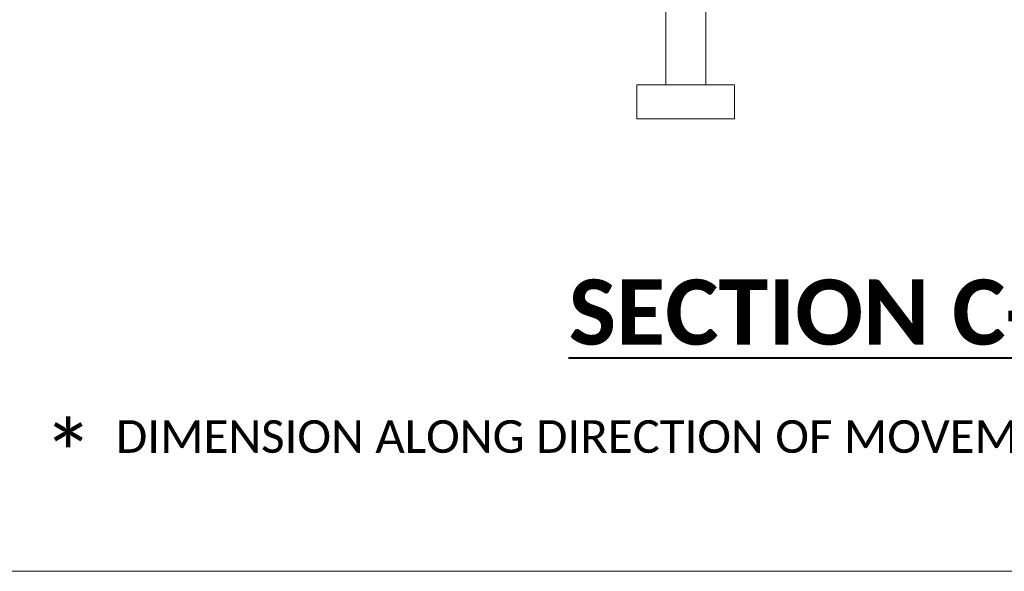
# Model space of a CAD drawing. Header units: metres. Extents: x -113 to 705, y -50 to 519.
# Tile 167 of 208: x 75 to 121, y 267 to 292. Entities that reach past the tile are written whole.
import ezdxf
from ezdxf.enums import TextEntityAlignment as Align

# ---------------------------------------------------------------- set-up
doc = ezdxf.new("R2010")
doc.units = ezdxf.units.M
doc.header["$MEASUREMENT"] = 0
for name, color, linetype, lineweight in [('B_ANNO_DIM', 7, 'Continuous', 18), ('B_ANNO_TEXT', 7, 'Continuous', 18), ('B_ANNO_TEXT_TITLE', 7, 'Continuous', 40), ('B_DETAIL', 7, 'Continuous', 18)]:
    doc.layers.add(name, color=color, linetype=linetype, lineweight=lineweight)
doc.layers.add('B_ANNO_NOPLOT', color=47, linetype='Continuous', lineweight=18, plot=False)
doc.styles.add('Annotative', font='calibri.ttf', dxfattribs={"height": 0.0625})
doc.styles.get("Standard").update_dxf_attribs({"font": 'calibri.ttf'})
doc.styles.add('Title', font='calibrib.ttf', dxfattribs={"height": 0.125})

# ---------------------------------------------------------------- blocks, each defined once
blk = doc.blocks.new('INS_JTSS_RAISSDWK_BASE')
at = {"layer": 'B_ANNO_NOPLOT', "flags": 128}
blk.add_lwpolyline([(0, 0), (0, 252), (323.9277, 252), (323.9277, 238.8552), (378, 238.8552), (378, 40.4996), (316.5708, 40.4996), (316.5708, 0)], close=True, dxfattribs=at)
at = {"layer": 'B_ANNO_DIM', "lineweight": 30}
for tag, p in [('BAR1', (10.7294, -248.1165)), ('BAR3', (129.0984, -257.5272))]:
    blk.add_attdef(tag, text='', height=1.5, dxfattribs=at).set_placement(p, align=Align.TOP_LEFT)
at = {"layer": 'B_ANNO_DIM', "style": 'Annotative'}
for tag, p in [('BAR2', (96.1024, -274.8563)), ('BAR4', (122.9444, -296.1127))]:
    blk.add_attdef(tag, text='', height=1.5, dxfattribs=at).set_placement(p, align=Align.TOP_LEFT)
at = {"layer": 'B_ANNO_TEXT', "style": 'Annotative'}
for tag, p in [('SS', (321.0554, -84.683)), ('BID#', (275.9705, -312.1489))]:
    blk.add_attdef(tag, p, '', height=1.5, dxfattribs=at)
blk.add_attdef('DIM6', text='', height=1.5, rotation=90, dxfattribs=at).set_placement((9.7342, -92.4421), align=Align.MIDDLE_CENTER)
blk = doc.blocks.new('*U1480')
at = {"layer": 'B_ANNO_NOPLOT', "flags": 128}
blk.add_lwpolyline([(0, 0), (0, 252), (323.928, 252), (323.928, 238.855), (378, 238.855), (378, 40.5), (316.571, 40.5), (316.571, 0)], close=True, dxfattribs=at)
blk = doc.blocks.new('*U1841')
at = {"layer": 'B_ANNO_NOPLOT', "flags": 128}
blk.add_lwpolyline([(0, 0), (0, 252), (323.9277, 252), (323.9277, 238.8552), (378, 238.8552), (378, 40.4996), (316.5708, 40.4996), (316.5708, 0)], close=True, dxfattribs=at)
at = {"layer": 'B_DETAIL'}
for p, q in [((217.8353, 33.776), (217.8353, 22.387)), ((219.6722, 33.776), (219.6722, 22.387))]:
    blk.add_line(p, q, dxfattribs=at)
at = {"layer": 'B_DETAIL', "flags": 128}
blk.add_lwpolyline([(216.5096, 22.387), (220.9978, 22.387), (220.9978, 20.8225), (216.5096, 20.8225)], close=True, dxfattribs=at)
at = {"style": 'Annotative'}
blk.add_attdef('DIM4', text='', height=1.5, dxfattribs=at).set_placement((73.9918, 167.7838), align=Align.MIDDLE_CENTER)
at = {"layer": 'B_ANNO_TEXT', "attachment_point": 1, "line_spacing_factor": 0.9, "style": 'Annotative'}
for s, insert, char_height, width in [('\\A1;*', (189.193, 6.8127, 3.369), 3, 218.746606), ('\\A1;DIMENSION ALONG DIRECTION OF MOVEMENT', (192.5521, 6.9519, 1.6845), 1.5, 109.373303)]:
    blk.add_mtext(s, dxfattribs=dict(at, insert=insert, char_height=char_height, width=width))
at = {"layer": 'B_ANNO_TEXT_TITLE', "insert": (213.3685, 13.4289, -1.6845), "char_height": 3, "attachment_point": 1, "line_spacing_factor": 0.8, "style": 'Title'}
blk.add_mtext('\\pxqc;{\\LSECTION C-C}', dxfattribs=at)

msp = doc.modelspace()

# ---------------------------------------------------------------- block references
msp.add_blockref('INS_JTSS_RAISSDWK_BASE', (-112.829, 266.839))

# ---------------------------------------------------------------- next in the draw order: block references
msp.add_blockref('*U1480', (-112.829, 266.839))

# ---------------------------------------------------------------- next in the draw order: block references
msp.add_blockref('*U1841', (-112.829, 266.839))

doc.saveas('drawing.dxf')
